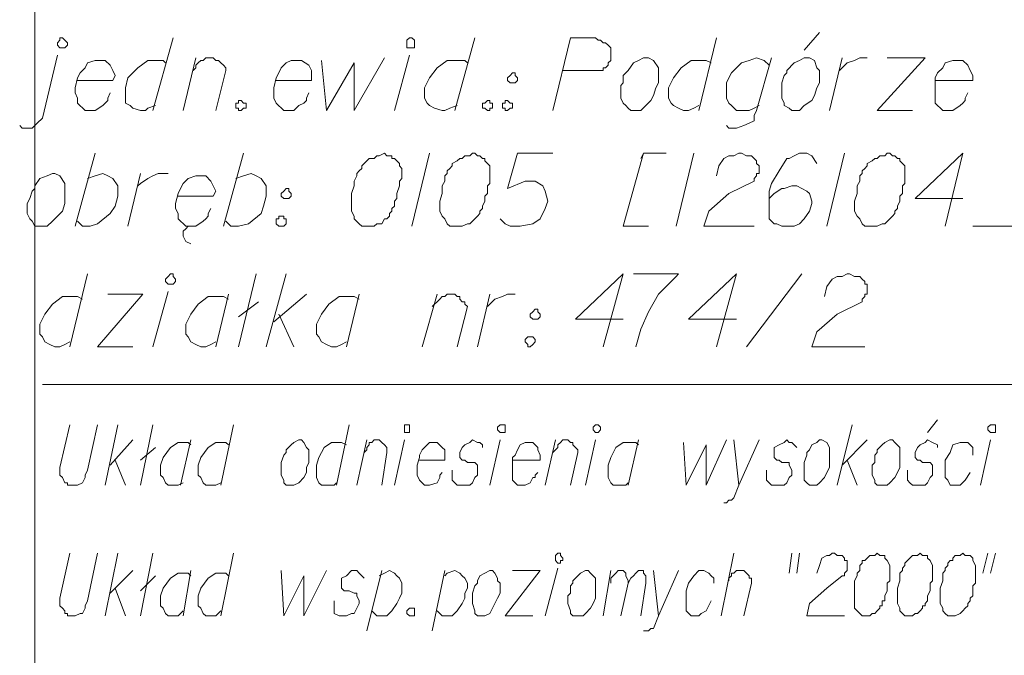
# Model space of a CAD drawing. Header units: metres. Extents: x 7431553 to 7432401, y 5544342 to 5544539.
# Tile 2 of 180: x 7432056 to 7432072, y 5544363 to 5544373. Entities that reach past the tile are written whole.
import ezdxf

# ---------------------------------------------------------------- set-up
doc = ezdxf.new("R2010")
doc.units = ezdxf.units.M
doc.header["$MEASUREMENT"] = 0
doc.layers.add('BG-PR90-PB-PZT-PZT01_2026_04_14$0$MAPA DCP', color=7, linetype='Continuous', lineweight=0)
doc.layers.add('PRIMETECH_XREF', color=7, linetype='Continuous', lineweight=5)

# ---------------------------------------------------------------- blocks, each defined once
blk = doc.blocks.new('BG-PR90-PB-PZT-PZT01_2026_04_14$0$Naddrwiną2025_v2klauzulap')
at = {"layer": 'BG-PR90-PB-PZT-PZT01_2026_04_14$0$MAPA DCP', "linetype": 'Continuous', "lineweight": 9, "transparency": 33554687}
for points in [[(7431795.187, 5544470.241), (7431795.187, 5544503.43)], [(7431792.52, 5544485.904), (7431792.52, 5544486.708)], [(7431798.362, 5544486.2), (7431798.023, 5544486.285)], [(7431796.88, 5544486.031), (7431796.118, 5544486.2)], [(7431798.362, 5544486.073), (7431798.023, 5544486.158)], [(7431790.064, 5544485.269), (7431790.064, 5544485.904), (7431789.98, 5544485.904), (7431789.895, 5544485.861), (7431789.81, 5544485.819), (7431789.726, 5544485.734), (7431789.726, 5544485.607), (7431789.726, 5544485.565), (7431789.768, 5544485.438), (7431789.853, 5544485.396), (7431789.937, 5544485.311), (7431790.022, 5544485.269), (7431790.191, 5544485.269), (7431790.276, 5544485.269), (7431790.361, 5544485.269), (7431790.445, 5544485.269), (7431790.572, 5544485.396), (7431790.572, 5544485.48), (7431790.572, 5544485.565), (7431790.488, 5544485.692), (7431790.445, 5544485.734), (7431790.403, 5544485.777), (7431790.361, 5544485.777), (7431790.276, 5544485.819)], [(7431796.372, 5544485.904), (7431796.245, 5544485.904), (7431796.203, 5544485.861), (7431796.16, 5544485.819), (7431796.16, 5544485.734), (7431796.16, 5544485.692), (7431796.203, 5544485.565), (7431796.33, 5544485.523), (7431796.457, 5544485.438), (7431796.541, 5544485.438), (7431796.711, 5544485.438), (7431796.753, 5544485.438), (7431796.795, 5544485.48), (7431796.88, 5544485.523), (7431796.88, 5544485.607), (7431796.88, 5544485.65), (7431796.88, 5544485.692), (7431796.795, 5544485.777), (7431796.668, 5544485.861)], [(7431792.054, 5544485.734), (7431792.054, 5544484.93), (7431791.292, 5544485.734), (7431792.52, 5544485.438)], [(7431795.779, 5544485.311), (7431795.991, 5544485.142)], [(7431796.245, 5544485.311), (7431796.203, 5544485.311), (7431796.16, 5544485.226), (7431796.118, 5544485.142), (7431796.16, 5544485.099), (7431796.203, 5544485.015), (7431796.245, 5544484.972), (7431796.33, 5544484.93), (7431796.372, 5544484.93), (7431796.414, 5544484.93), (7431796.457, 5544484.972), (7431796.457, 5544485.015), (7431796.499, 5544485.057), (7431796.499, 5544485.142), (7431796.499, 5544485.184), (7431796.541, 5544485.226), (7431796.626, 5544485.226), (7431796.711, 5544485.226), (7431796.753, 5544485.184), (7431796.838, 5544485.142), (7431796.88, 5544485.099), (7431796.88, 5544485.057), (7431796.88, 5544484.972), (7431796.88, 5544484.888), (7431796.838, 5544484.845), (7431796.795, 5544484.803), (7431796.753, 5544484.803), (7431796.711, 5544484.803), (7431796.626, 5544484.803)], [(7431789.683, 5544484.464), (7431789.683, 5544485.099), (7431790.572, 5544484.295), (7431790.572, 5544484.888)], [(7431789.895, 5544483.66), (7431789.853, 5544483.702), (7431789.768, 5544483.787), (7431789.726, 5544483.914), (7431789.683, 5544483.999), (7431789.683, 5544484.126)], [(7431793.705, 5544483.406), (7431793.536, 5544483.448), (7431793.409, 5544483.533), (7431793.366, 5544483.618), (7431793.366, 5544483.702), (7431793.324, 5544483.787), (7431793.324, 5544483.829), (7431793.366, 5544483.914), (7431793.366, 5544483.956), (7431793.366, 5544483.999), (7431793.409, 5544484.041), (7431793.451, 5544484.083), (7431793.493, 5544484.083), (7431793.493, 5544484.126), (7431793.536, 5544484.126), (7431793.578, 5544484.126), (7431793.663, 5544484.126), (7431793.663, 5544484.083), (7431793.705, 5544484.083), (7431793.747, 5544484.041), (7431793.79, 5544484.041), (7431794.001, 5544483.618), (7431794.298, 5544483.279), (7431794.552, 5544483.194), (7431794.552, 5544484.083)], [(7431796.541, 5544483.702), (7431796.118, 5544484.126)], [(7431796.457, 5544483.787), (7431796.88, 5544483.956)], [(7431796.88, 5544483.618), (7431795.864, 5544483.872)], [(7431798.362, 5544483.279), (7431798.235, 5544483.321), (7431798.108, 5544483.364), (7431798.065, 5544483.448), (7431798.065, 5544483.491), (7431798.023, 5544483.533), (7431798.023, 5544483.575), (7431798.065, 5544483.618), (7431798.065, 5544483.66), (7431798.065, 5544483.702), (7431798.108, 5544483.745), (7431798.15, 5544483.745), (7431798.15, 5544483.787), (7431798.192, 5544483.787), (7431798.235, 5544483.787), (7431798.277, 5544483.787), (7431798.319, 5544483.787), (7431798.362, 5544483.745), (7431798.404, 5544483.745), (7431798.404, 5544483.702), (7431798.616, 5544483.448), (7431798.87, 5544483.152), (7431799.081, 5544483.11), (7431799.081, 5544483.745)], [(7431790.572, 5544483.491), (7431789.683, 5544483.702)], [(7431791.292, 5544483.745), (7431792.52, 5544483.448)], [(7431789.26, 5544483.321), (7431789.556, 5544483.067)], [(7431791.461, 5544483.279), (7431791.334, 5544483.194), (7431791.292, 5544483.11), (7431791.292, 5544482.983), (7431791.334, 5544482.898), (7431791.377, 5544482.813), (7431791.377, 5544482.771), (7431791.588, 5544482.644), (7431791.8, 5544482.517), (7431791.927, 5544482.475), (7431792.181, 5544482.475), (7431792.35, 5544482.475), (7431792.393, 5544482.475), (7431792.477, 5544482.559), (7431792.477, 5544482.602), (7431792.52, 5544482.686), (7431792.52, 5544482.813), (7431792.52, 5544482.898), (7431792.477, 5544482.983), (7431792.393, 5544483.067), (7431792.266, 5544483.152), (7431792.139, 5544483.194), (7431792.096, 5544483.194), (7431791.969, 5544483.152), (7431791.927, 5544483.11), (7431791.885, 5544483.025), (7431791.842, 5544482.94), (7431791.842, 5544482.856), (7431791.885, 5544482.729), (7431791.885, 5544482.686), (7431791.969, 5544482.559), (7431792.012, 5544482.517), (7431792.054, 5544482.475)], [(7431794.552, 5544482.094), (7431793.324, 5544483.025)], [(7431796.245, 5544482.94), (7431796.203, 5544482.898), (7431796.16, 5544482.856), (7431796.16, 5544482.813), (7431796.118, 5544482.771), (7431796.16, 5544482.729), (7431796.203, 5544482.644), (7431796.245, 5544482.559), (7431796.33, 5544482.559), (7431796.372, 5544482.559), (7431796.414, 5544482.559), (7431796.457, 5544482.602), (7431796.457, 5544482.644), (7431796.499, 5544482.686), (7431796.499, 5544482.771), (7431796.499, 5544482.813), (7431796.541, 5544482.813), (7431796.626, 5544482.856), (7431796.711, 5544482.856), (7431796.753, 5544482.813), (7431796.838, 5544482.771), (7431796.88, 5544482.729), (7431796.88, 5544482.644), (7431796.88, 5544482.602), (7431796.88, 5544482.517), (7431796.838, 5544482.475), (7431796.795, 5544482.432), (7431796.753, 5544482.432), (7431796.711, 5544482.432), (7431796.626, 5544482.432)], [(7431798.362, 5544482.94), (7431798.023, 5544482.983)], [(7431798.362, 5544482.813), (7431798.023, 5544482.856)], [(7431789.683, 5544482.517), (7431790.572, 5544482.263), (7431790.657, 5544482.221), (7431790.742, 5544482.221), (7431790.784, 5544482.136), (7431790.826, 5544482.051), (7431790.869, 5544481.924), (7431790.869, 5544481.797), (7431790.826, 5544481.755)], [(7431790.488, 5544482.305), (7431790.53, 5544482.221), (7431790.572, 5544482.136), (7431790.572, 5544481.924), (7431790.488, 5544481.84), (7431790.445, 5544481.797), (7431790.361, 5544481.755), (7431790.318, 5544481.755), (7431790.191, 5544481.755), (7431790.107, 5544481.755), (7431790.022, 5544481.797), (7431789.937, 5544481.84), (7431789.853, 5544481.924), (7431789.768, 5544482.009), (7431789.726, 5544482.136), (7431789.683, 5544482.263), (7431789.726, 5544482.39), (7431789.81, 5544482.475)], [(7431791.673, 5544481.586), (7431791.504, 5544481.628), (7431791.377, 5544481.713), (7431791.334, 5544481.797), (7431791.334, 5544481.882), (7431791.292, 5544481.967), (7431791.292, 5544482.009), (7431791.334, 5544482.094), (7431791.334, 5544482.136), (7431791.334, 5544482.178), (7431791.377, 5544482.221), (7431791.419, 5544482.263), (7431791.461, 5544482.263), (7431791.504, 5544482.305), (7431791.588, 5544482.305), (7431791.631, 5544482.305), (7431791.631, 5544482.263), (7431791.673, 5544482.263), (7431791.715, 5544482.221), (7431791.758, 5544482.221), (7431791.969, 5544481.797), (7431792.266, 5544481.459), (7431792.52, 5544481.374), (7431792.52, 5544482.221)], [(7431796.118, 5544482.305), (7431796.88, 5544481.967), (7431797.092, 5544481.882), (7431797.134, 5544481.84), (7431797.134, 5544481.797), (7431797.176, 5544481.755), (7431797.176, 5544481.713)], [(7431798.489, 5544481.797), (7431798.446, 5544481.797), (7431798.404, 5544481.84), (7431798.362, 5544481.84), (7431798.362, 5544481.882), (7431798.319, 5544481.924), (7431798.319, 5544481.967), (7431798.319, 5544482.009), (7431798.319, 5544482.051), (7431798.362, 5544482.094), (7431798.404, 5544482.136), (7431798.446, 5544482.136), (7431798.446, 5544482.178), (7431798.489, 5544482.178), (7431798.531, 5544482.178), (7431799.081, 5544482.051)], [(7431796.118, 5544481.882), (7431796.88, 5544481.967)], [(7431794.086, 5544481.924), (7431794.086, 5544481.12), (7431793.324, 5544481.924), (7431794.552, 5544481.586)], [(7431799.081, 5544481.67), (7431798.023, 5544481.882)], [(7431796.16, 5544481.035), (7431796.88, 5544481.078), (7431796.203, 5544481.416), (7431796.88, 5544481.416), (7431796.118, 5544481.755)], [(7431789.345, 5544481.586), (7431790.572, 5544481.289)], [(7431789.768, 5544481.501), (7431789.726, 5544481.416), (7431789.726, 5544481.162), (7431789.853, 5544480.993), (7431790.022, 5544480.866), (7431790.191, 5544480.781), (7431790.276, 5544480.781), (7431790.361, 5544480.781), (7431790.445, 5544480.824), (7431790.488, 5544480.866), (7431790.53, 5544480.951), (7431790.572, 5544481.035), (7431790.572, 5544481.12), (7431790.53, 5544481.205), (7431790.488, 5544481.289)], [(7431798.531, 5544481.543), (7431798.446, 5544481.543), (7431798.404, 5544481.501), (7431798.362, 5544481.459), (7431798.319, 5544481.374), (7431798.319, 5544481.289), (7431798.404, 5544481.205), (7431798.531, 5544481.12), (7431798.658, 5544481.078), (7431798.743, 5544481.078), (7431798.87, 5544481.078), (7431798.912, 5544481.078), (7431798.997, 5544481.078), (7431799.081, 5544481.162), (7431799.081, 5544481.205), (7431799.081, 5544481.289), (7431799.039, 5544481.332), (7431798.997, 5544481.416), (7431798.827, 5544481.501)], [(7431791.292, 5544481.205), (7431792.52, 5544480.908)], [(7431793.324, 5544480.189), (7431793.324, 5544480.951), (7431793.366, 5544480.908), (7431793.663, 5544480.612), (7431793.959, 5544480.443), (7431794.255, 5544480.316), (7431794.552, 5544480.231)], [(7431798.319, 5544480.951), (7431799.081, 5544480.612), (7431799.293, 5544480.527), (7431799.293, 5544480.485), (7431799.335, 5544480.443), (7431799.335, 5544480.4), (7431799.335, 5544480.358)], [(7431791.292, 5544480.739), (7431791.292, 5544480.358), (7431792.52, 5544480.019), (7431792.52, 5544480.443)], [(7431798.319, 5544480.527), (7431799.081, 5544480.612)], [(7431791.377, 5544480.316), (7431791.292, 5544480.358)], [(7431798.531, 5544479.808), (7431798.446, 5544479.808), (7431798.404, 5544479.85), (7431798.362, 5544479.892), (7431798.319, 5544479.935), (7431798.319, 5544479.977), (7431798.319, 5544480.019), (7431798.362, 5544480.062), (7431798.404, 5544480.062), (7431798.489, 5544480.104), (7431798.531, 5544480.104), (7431798.446, 5544480.146), (7431798.404, 5544480.189), (7431798.362, 5544480.231), (7431798.319, 5544480.273), (7431798.319, 5544480.316), (7431798.319, 5544480.358), (7431798.362, 5544480.358), (7431798.404, 5544480.4), (7431798.489, 5544480.4), (7431798.531, 5544480.4), (7431799.081, 5544480.316)], [(7431796.118, 5544480.273), (7431796.88, 5544480.104)], [(7431796.203, 5544480.273), (7431796.16, 5544480.231), (7431796.16, 5544480.019), (7431796.245, 5544479.892), (7431796.414, 5544479.808), (7431796.541, 5544479.765), (7431796.626, 5544479.765), (7431796.711, 5544479.765), (7431796.753, 5544479.765), (7431796.838, 5544479.808), (7431796.88, 5544479.85), (7431796.88, 5544479.935), (7431796.88, 5544479.977), (7431796.88, 5544480.062), (7431796.838, 5544480.104)], [(7431794.086, 5544480.019), (7431794.086, 5544479.215), (7431793.324, 5544480.019), (7431794.552, 5544479.681)], [(7431799.081, 5544479.977), (7431798.531, 5544480.104)], [(7431790.572, 5544478.834), (7431789.345, 5544479.13), (7431789.345, 5544479.554), (7431789.387, 5544479.596), (7431789.387, 5544479.638), (7431789.429, 5544479.681), (7431789.429, 5544479.723), (7431789.472, 5544479.765), (7431789.514, 5544479.808), (7431789.599, 5544479.808), (7431789.641, 5544479.808), (7431789.683, 5544479.808), (7431789.726, 5544479.808), (7431789.768, 5544479.765), (7431789.81, 5544479.765), (7431789.853, 5544479.723), (7431789.853, 5544479.681), (7431789.895, 5544479.681), (7431789.895, 5544479.638), (7431789.895, 5544479.554), (7431789.895, 5544479.003)], [(7431799.081, 5544479.681), (7431798.319, 5544479.808)], [(7431796.88, 5544479.384), (7431796.118, 5544479.554)], [(7431796.33, 5544478.834), (7431796.287, 5544478.876), (7431796.245, 5544478.919), (7431796.203, 5544478.919), (7431796.16, 5544478.961), (7431796.118, 5544479.003), (7431796.118, 5544479.046), (7431796.118, 5544479.088), (7431796.16, 5544479.13), (7431796.16, 5544479.173), (7431796.203, 5544479.173), (7431796.245, 5544479.215), (7431796.287, 5544479.257), (7431796.33, 5544479.257), (7431796.88, 5544479.13)], [(7431791.292, 5544478.834), (7431791.292, 5544478.241), (7431791.885, 5544478.072), (7431791.758, 5544478.368), (7431791.758, 5544478.538), (7431791.842, 5544478.665), (7431791.927, 5544478.707), (7431792.096, 5544478.749), (7431792.223, 5544478.707), (7431792.393, 5544478.622), (7431792.477, 5544478.495), (7431792.52, 5544478.284), (7431792.52, 5544478.114), (7431792.477, 5544478.03), (7431792.393, 5544477.945)], [(7431796.88, 5544478.707), (7431796.118, 5544478.876)], [(7431799.081, 5544478.707), (7431798.277, 5544478.919)], [(7431796.457, 5544478.157), (7431796.457, 5544478.622), (7431796.372, 5544478.622), (7431796.287, 5544478.58), (7431796.245, 5544478.58), (7431796.16, 5544478.495), (7431796.16, 5544478.411), (7431796.16, 5544478.368), (7431796.203, 5544478.284), (7431796.287, 5544478.241), (7431796.372, 5544478.199), (7431796.414, 5544478.157), (7431796.541, 5544478.157), (7431796.668, 5544478.157), (7431796.711, 5544478.157), (7431796.795, 5544478.157), (7431796.88, 5544478.241), (7431796.88, 5544478.326), (7431796.88, 5544478.368), (7431796.838, 5544478.453), (7431796.753, 5544478.495), (7431796.753, 5544478.538), (7431796.711, 5544478.538), (7431796.668, 5544478.58)], [(7431798.319, 5544478.157), (7431798.319, 5544478.622), (7431799.081, 5544478.03), (7431799.081, 5544478.495)], [(7431793.874, 5544477.733), (7431793.832, 5544477.776), (7431793.747, 5544477.86), (7431793.705, 5544477.987), (7431793.663, 5544478.072), (7431793.663, 5544478.199)], [(7431796.88, 5544477.776), (7431796.118, 5544477.945)], [(7431794.552, 5544477.564), (7431793.663, 5544477.776)], [(7431796.245, 5544477.649), (7431796.203, 5544477.649), (7431796.16, 5544477.606), (7431796.16, 5544477.564), (7431796.118, 5544477.479), (7431796.16, 5544477.437), (7431796.203, 5544477.352), (7431796.245, 5544477.31), (7431796.33, 5544477.268), (7431796.372, 5544477.268), (7431796.414, 5544477.268), (7431796.457, 5544477.31), (7431796.457, 5544477.352), (7431796.499, 5544477.395), (7431796.499, 5544477.479), (7431796.499, 5544477.522), (7431796.541, 5544477.564), (7431796.626, 5544477.564), (7431796.711, 5544477.564), (7431796.753, 5544477.522), (7431796.838, 5544477.479), (7431796.88, 5544477.437), (7431796.88, 5544477.395), (7431796.88, 5544477.31), (7431796.88, 5544477.225), (7431796.838, 5544477.183), (7431796.795, 5544477.141), (7431796.753, 5544477.141), (7431796.711, 5544477.141), (7431796.626, 5544477.141)], [(7431789.345, 5544477.522), (7431790.572, 5544477.183)], [(7431789.768, 5544477.395), (7431789.726, 5544477.352), (7431789.726, 5544477.056), (7431789.853, 5544476.887), (7431790.022, 5544476.76), (7431790.191, 5544476.675), (7431790.276, 5544476.675), (7431790.361, 5544476.675), (7431790.445, 5544476.717), (7431790.488, 5544476.76), (7431790.53, 5544476.844), (7431790.572, 5544476.971), (7431790.572, 5544477.014), (7431790.53, 5544477.098), (7431790.488, 5544477.225)], [(7431793.874, 5544476.802), (7431793.832, 5544476.844), (7431793.79, 5544476.887), (7431793.747, 5544476.929), (7431793.705, 5544476.971), (7431793.705, 5544477.014), (7431793.663, 5544477.056), (7431793.663, 5544477.098), (7431793.663, 5544477.141), (7431793.663, 5544477.183), (7431793.705, 5544477.225), (7431793.705, 5544477.268), (7431793.747, 5544477.268), (7431793.79, 5544477.31), (7431793.79, 5544477.352), (7431793.832, 5544477.352), (7431793.874, 5544477.395), (7431794.552, 5544477.225)], [(7431798.404, 5544477.014), (7431798.362, 5544477.056), (7431798.319, 5544477.183), (7431798.362, 5544477.268), (7431798.404, 5544477.31), (7431798.446, 5544477.352), (7431798.531, 5544477.395), (7431798.616, 5544477.395), (7431798.7, 5544477.352), (7431798.785, 5544477.352), (7431798.87, 5544477.31), (7431798.997, 5544477.225), (7431799.081, 5544477.141), (7431799.081, 5544477.056), (7431799.081, 5544476.971), (7431798.997, 5544476.887)], [(7431796.457, 5544476.59), (7431796.457, 5544477.014), (7431796.287, 5544477.014), (7431796.245, 5544476.971), (7431796.16, 5544476.887), (7431796.16, 5544476.844), (7431796.16, 5544476.76), (7431796.203, 5544476.717), (7431796.287, 5544476.633), (7431796.372, 5544476.59), (7431796.414, 5544476.59), (7431796.541, 5544476.548), (7431796.668, 5544476.548), (7431796.711, 5544476.548), (7431796.795, 5544476.59), (7431796.88, 5544476.675), (7431796.88, 5544476.717), (7431796.88, 5544476.76), (7431796.838, 5544476.887), (7431796.753, 5544476.929), (7431796.711, 5544476.929), (7431796.668, 5544476.971)], [(7431799.335, 5544476.802), (7431798.319, 5544477.014)], [(7431794.552, 5544476.633), (7431793.663, 5544476.887)], [(7431791.292, 5544476.76), (7431792.52, 5544476.463)], [(7431790.572, 5544476.167), (7431789.641, 5544476.421)], [(7431796.88, 5544476.167), (7431796.118, 5544476.336)], [(7431798.404, 5544475.913), (7431798.362, 5544475.998), (7431798.319, 5544476.082), (7431798.362, 5544476.167), (7431798.404, 5544476.209), (7431798.446, 5544476.252), (7431798.531, 5544476.294), (7431798.616, 5544476.294), (7431798.7, 5544476.294), (7431798.785, 5544476.252), (7431798.87, 5544476.209), (7431798.997, 5544476.125), (7431799.081, 5544476.04), (7431799.081, 5544475.955), (7431799.081, 5544475.871), (7431798.997, 5544475.786)], [(7431789.726, 5544474.939), (7431790.572, 5544475.024), (7431789.768, 5544475.49), (7431790.572, 5544475.49), (7431789.683, 5544475.998)], [(7431796.33, 5544475.659), (7431796.287, 5544475.701), (7431796.245, 5544475.701), (7431796.203, 5544475.744), (7431796.16, 5544475.744), (7431796.16, 5544475.786), (7431796.118, 5544475.828), (7431796.118, 5544475.871), (7431796.118, 5544475.913), (7431796.16, 5544475.955), (7431796.203, 5544475.998), (7431796.245, 5544476.04), (7431796.287, 5544476.04), (7431796.33, 5544476.04), (7431796.88, 5544475.955)], [(7431799.335, 5544475.701), (7431798.319, 5544475.955)], [(7431796.88, 5544475.532), (7431796.118, 5544475.701)], [(7431798.446, 5544475.659), (7431798.404, 5544475.617), (7431798.362, 5544475.574), (7431798.319, 5544475.532), (7431798.319, 5544475.49), (7431798.319, 5544475.447), (7431798.404, 5544475.363), (7431798.446, 5544475.278), (7431798.489, 5544475.278), (7431798.573, 5544475.278), (7431798.616, 5544475.278), (7431798.658, 5544475.32), (7431798.658, 5544475.363), (7431798.658, 5544475.405), (7431798.7, 5544475.49), (7431798.7, 5544475.532), (7431798.743, 5544475.532), (7431798.827, 5544475.574), (7431798.87, 5544475.574), (7431798.954, 5544475.532), (7431799.039, 5544475.49), (7431799.039, 5544475.447), (7431799.081, 5544475.363), (7431799.081, 5544475.32), (7431799.081, 5544475.236), (7431799.039, 5544475.151), (7431798.997, 5544475.151), (7431798.954, 5544475.151), (7431798.87, 5544475.151), (7431798.827, 5544475.151)], [(7431793.663, 5544475.574), (7431794.552, 5544475.363)], [(7431793.747, 5544475.574), (7431793.705, 5544475.49), (7431793.705, 5544475.236), (7431793.832, 5544475.066), (7431794.001, 5544474.939), (7431794.171, 5544474.855), (7431794.255, 5544474.855), (7431794.34, 5544474.855), (7431794.382, 5544474.897), (7431794.467, 5544474.939), (7431794.509, 5544475.024), (7431794.552, 5544475.109), (7431794.552, 5544475.193), (7431794.509, 5544475.278), (7431794.467, 5544475.363)], [(7431795.864, 5544475.405), (7431796.88, 5544475.193)], [(7431796.203, 5544475.363), (7431796.16, 5544475.278), (7431796.16, 5544475.109), (7431796.245, 5544474.982), (7431796.414, 5544474.897), (7431796.541, 5544474.855), (7431796.626, 5544474.855), (7431796.711, 5544474.855), (7431796.753, 5544474.855), (7431796.838, 5544474.897), (7431796.88, 5544474.939), (7431796.88, 5544475.024), (7431796.88, 5544475.066), (7431796.88, 5544475.151), (7431796.838, 5544475.193)], [(7431798.319, 5544474.262), (7431799.081, 5544474.305), (7431798.404, 5544474.643), (7431799.081, 5544474.643), (7431798.319, 5544475.024)], [(7431790.064, 5544474.178), (7431790.064, 5544474.77), (7431789.895, 5544474.77), (7431789.81, 5544474.728), (7431789.726, 5544474.601), (7431789.726, 5544474.516), (7431789.726, 5544474.432), (7431789.768, 5544474.347), (7431789.853, 5544474.262), (7431789.937, 5544474.22), (7431790.022, 5544474.178), (7431790.191, 5544474.135), (7431790.276, 5544474.135), (7431790.361, 5544474.135), (7431790.445, 5544474.178), (7431790.572, 5544474.305), (7431790.572, 5544474.389), (7431790.572, 5544474.432), (7431790.572, 5544474.474), (7431790.488, 5544474.559), (7431790.445, 5544474.643), (7431790.403, 5544474.686), (7431790.361, 5544474.686), (7431790.276, 5544474.728)], [(7431794.128, 5544474.135), (7431793.663, 5544474.686)], [(7431794.552, 5544474.008), (7431793.324, 5544474.347)], [(7431794.001, 5544474.22), (7431794.552, 5544474.474)], [(7431791.715, 5544473.5), (7431791.673, 5544473.627), (7431791.631, 5544473.754), (7431791.673, 5544473.839), (7431791.715, 5544473.924), (7431791.842, 5544474.008), (7431792.012, 5544474.008), (7431792.181, 5544473.966), (7431792.308, 5544473.924), (7431792.477, 5544473.712), (7431792.52, 5544473.543), (7431792.52, 5544473.416), (7431792.435, 5544473.331)], [(7431794.552, 5544473.543), (7431793.324, 5544473.839)], [(7431794.044, 5544473.543), (7431793.79, 5544473.881)], [(7431792.52, 5544473.289), (7431791.292, 5544473.627)], [(7431789.895, 5544472.781), (7431789.853, 5544472.823), (7431789.81, 5544472.823), (7431789.768, 5544472.865), (7431789.726, 5544472.908), (7431789.726, 5544472.95), (7431789.683, 5544472.992), (7431789.683, 5544473.035), (7431789.683, 5544473.077), (7431789.683, 5544473.119), (7431789.726, 5544473.162), (7431789.726, 5544473.204), (7431789.768, 5544473.246), (7431789.81, 5544473.289), (7431789.853, 5544473.331), (7431789.895, 5544473.331), (7431790.572, 5544473.162)], [(7431793.663, 5544473.373), (7431794.552, 5544473.162)], [(7431793.747, 5544473.373), (7431793.705, 5544473.289), (7431793.705, 5544473.035), (7431793.832, 5544472.865), (7431794.001, 5544472.738), (7431794.171, 5544472.654), (7431794.255, 5544472.654), (7431794.34, 5544472.654), (7431794.382, 5544472.696), (7431794.467, 5544472.738), (7431794.509, 5544472.823), (7431794.552, 5544472.908), (7431794.552, 5544472.992), (7431794.509, 5544473.077), (7431794.467, 5544473.162)], [(7431795.864, 5544473.458), (7431796.88, 5544473.246)], [(7431796.203, 5544473.373), (7431796.16, 5544473.331), (7431796.16, 5544473.162), (7431796.245, 5544473.035), (7431796.414, 5544472.908), (7431796.541, 5544472.865), (7431796.626, 5544472.865), (7431796.711, 5544472.865), (7431796.753, 5544472.908), (7431796.838, 5544472.95), (7431796.88, 5544472.992), (7431796.88, 5544473.077), (7431796.88, 5544473.119), (7431796.88, 5544473.162), (7431796.838, 5544473.246)], [(7431798.023, 5544473.458), (7431799.081, 5544473.246)], [(7431798.404, 5544473.373), (7431798.362, 5544473.331), (7431798.362, 5544473.162), (7431798.446, 5544473.035), (7431798.616, 5544472.908), (7431798.743, 5544472.865), (7431798.827, 5544472.865), (7431798.912, 5544472.865), (7431798.954, 5544472.908), (7431799.039, 5544472.95), (7431799.081, 5544472.992), (7431799.081, 5544473.077), (7431799.081, 5544473.119), (7431799.081, 5544473.162), (7431798.997, 5544473.246)], [(7431792.012, 5544472.527), (7431792.012, 5544473.119), (7431791.927, 5544473.162), (7431791.842, 5544473.119), (7431791.758, 5544473.077), (7431791.673, 5544472.992), (7431791.673, 5544472.865), (7431791.673, 5544472.823), (7431791.715, 5544472.696), (7431791.8, 5544472.611), (7431791.885, 5544472.569), (7431791.969, 5544472.527), (7431792.139, 5544472.484), (7431792.223, 5544472.484), (7431792.308, 5544472.527), (7431792.393, 5544472.527), (7431792.52, 5544472.654), (7431792.52, 5544472.738), (7431792.52, 5544472.823), (7431792.435, 5544472.95), (7431792.393, 5544472.992), (7431792.35, 5544473.035), (7431792.308, 5544473.035), (7431792.223, 5544473.077)], [(7431790.572, 5544472.611), (7431789.683, 5544472.823)], [(7431792.52, 5544472.823), (7431792.52, 5544472.696), (7431792.562, 5544472.654), (7431792.604, 5544472.611), (7431792.689, 5544472.611), (7431792.774, 5544472.654), (7431792.816, 5544472.738)], [(7431796.118, 5544472.738), (7431796.88, 5544472.569)], [(7431796.203, 5544472.738), (7431796.16, 5544472.696), (7431796.16, 5544472.527), (7431796.245, 5544472.4), (7431796.414, 5544472.273), (7431796.541, 5544472.23), (7431796.626, 5544472.23), (7431796.711, 5544472.23), (7431796.753, 5544472.273), (7431796.838, 5544472.315), (7431796.88, 5544472.357), (7431796.88, 5544472.4), (7431796.88, 5544472.484), (7431796.88, 5544472.527), (7431796.838, 5544472.611)], [(7431798.319, 5544472.738), (7431799.081, 5544472.611)], [(7431798.404, 5544472.738), (7431798.362, 5544472.696), (7431798.362, 5544472.527), (7431798.446, 5544472.4), (7431798.616, 5544472.273), (7431798.743, 5544472.23), (7431798.827, 5544472.23), (7431798.912, 5544472.23), (7431798.954, 5544472.273), (7431799.039, 5544472.315), (7431799.081, 5544472.357), (7431799.081, 5544472.442), (7431799.081, 5544472.484), (7431799.081, 5544472.527), (7431798.997, 5544472.611)], [(7431789.345, 5544472.442), (7431790.572, 5544472.103)], [(7431791.842, 5544471.849), (7431791.8, 5544471.892), (7431791.715, 5544472.019), (7431791.673, 5544472.103), (7431791.631, 5544472.188), (7431791.631, 5544472.357)], [(7431794.552, 5544472.103), (7431793.62, 5544472.357)], [(7431789.768, 5544472.315), (7431789.726, 5544472.273), (7431789.726, 5544472.019), (7431789.853, 5544471.849), (7431790.022, 5544471.68), (7431790.191, 5544471.638), (7431790.276, 5544471.638), (7431790.361, 5544471.638), (7431790.445, 5544471.638), (7431790.488, 5544471.722), (7431790.53, 5544471.765), (7431790.572, 5544471.892), (7431790.572, 5544471.976), (7431790.53, 5544472.019), (7431790.488, 5544472.146)], [(7431796.88, 5544471.892), (7431795.864, 5544472.103)], [(7431796.457, 5544471.892), (7431796.245, 5544472.146)], [(7431799.081, 5544471.892), (7431798.023, 5544472.103)], [(7431798.658, 5544471.892), (7431798.404, 5544472.146)], [(7431792.52, 5544471.68), (7431791.631, 5544471.892)], [(7431793.663, 5544471.341), (7431793.663, 5544471.934), (7431794.552, 5544471.172), (7431794.552, 5544471.765)], [(7431796.541, 5544471.384), (7431796.118, 5544471.765)], [(7431798.7, 5544471.384), (7431798.319, 5544471.765)], [(7431791.715, 5544471.003), (7431791.673, 5544471.13), (7431791.631, 5544471.257), (7431791.673, 5544471.341), (7431791.715, 5544471.426), (7431791.842, 5544471.511), (7431792.012, 5544471.511), (7431792.181, 5544471.468), (7431792.308, 5544471.384), (7431792.477, 5544471.172), (7431792.52, 5544471.045), (7431792.52, 5544470.918), (7431792.435, 5544470.833)], [(7431796.88, 5544471.299), (7431795.864, 5544471.511)], [(7431796.457, 5544471.468), (7431796.88, 5544471.638)], [(7431799.081, 5544471.299), (7431798.023, 5544471.511)], [(7431798.616, 5544471.468), (7431799.081, 5544471.638)], [(7431790.064, 5544470.833), (7431790.064, 5544471.426), (7431789.98, 5544471.468), (7431789.895, 5544471.426), (7431789.81, 5544471.384), (7431789.726, 5544471.299), (7431789.726, 5544471.172), (7431789.726, 5544471.13), (7431789.768, 5544471.003), (7431789.853, 5544470.96), (7431789.937, 5544470.876), (7431790.022, 5544470.833), (7431790.191, 5544470.791), (7431790.276, 5544470.791), (7431790.361, 5544470.833), (7431790.445, 5544470.833), (7431790.572, 5544470.96), (7431790.572, 5544471.045), (7431790.572, 5544471.13), (7431790.488, 5544471.257), (7431790.445, 5544471.299), (7431790.403, 5544471.341), (7431790.361, 5544471.341), (7431790.276, 5544471.384)], [(7431792.52, 5544470.791), (7431791.292, 5544471.13)], [(7431795.864, 5544470.706), (7431796.584, 5544470.537), (7431796.711, 5544470.537), (7431796.753, 5544470.579), (7431796.838, 5544470.622), (7431796.838, 5544470.664), (7431796.88, 5544470.664), (7431796.88, 5544470.749), (7431796.88, 5544470.791), (7431796.88, 5544470.833), (7431796.838, 5544470.918), (7431796.753, 5544470.96), (7431796.711, 5544470.96), (7431796.626, 5544471.003), (7431795.864, 5544471.172)], [(7431798.023, 5544470.706), (7431798.785, 5544470.537), (7431798.912, 5544470.537), (7431798.954, 5544470.579), (7431798.997, 5544470.622), (7431799.039, 5544470.622), (7431799.039, 5544470.664), (7431799.081, 5544470.664), (7431799.081, 5544470.749), (7431799.081, 5544470.791), (7431799.039, 5544470.876), (7431799.039, 5544470.918), (7431798.954, 5544470.96), (7431798.912, 5544470.96), (7431798.827, 5544471.003), (7431798.023, 5544471.172)], [(7431793.324, 5544471.003), (7431794.552, 5544470.706)], [(7431793.747, 5544470.918), (7431793.705, 5544470.833), (7431793.705, 5544470.579), (7431793.832, 5544470.41), (7431794.001, 5544470.283), (7431794.171, 5544470.198), (7431794.255, 5544470.198), (7431794.34, 5544470.198), (7431794.382, 5544470.241), (7431794.467, 5544470.283), (7431794.509, 5544470.368), (7431794.552, 5544470.452), (7431794.552, 5544470.537), (7431794.509, 5544470.622), (7431794.467, 5544470.706)], [(7431790.826, 5544469.86), (7431790.869, 5544469.902), (7431790.869, 5544470.071), (7431790.826, 5544470.114), (7431790.784, 5544470.156), (7431790.699, 5544470.241), (7431789.641, 5544470.495)], [(7431778.338, 5544470.114), (7431819.359, 5544470.114)]]:
    blk.add_lwpolyline(points, dxfattribs=at)
for points in [[(7431795.864, 5544486.2), (7431795.864, 5544486.285), (7431795.991, 5544486.285), (7431795.991, 5544486.2), (7431795.949, 5544486.158), (7431795.906, 5544486.158)], [(7431798.023, 5544485.734), (7431798.065, 5544485.692), (7431798.065, 5544485.607), (7431798.108, 5544485.565), (7431798.15, 5544485.565), (7431798.15, 5544485.523), (7431798.192, 5544485.48), (7431798.235, 5544485.48), (7431798.277, 5544485.438), (7431798.319, 5544485.438), (7431798.362, 5544485.396), (7431798.404, 5544485.396), (7431798.489, 5544485.396), (7431798.616, 5544485.353), (7431798.7, 5544485.353), (7431798.785, 5544485.353), (7431798.87, 5544485.353), (7431798.954, 5544485.396), (7431798.997, 5544485.396), (7431799.039, 5544485.438), (7431799.081, 5544485.48), (7431799.081, 5544485.523), (7431799.081, 5544485.565), (7431799.081, 5544485.607), (7431799.039, 5544485.692), (7431798.997, 5544485.734), (7431798.954, 5544485.777), (7431798.912, 5544485.819), (7431798.87, 5544485.819), (7431798.827, 5544485.861), (7431798.785, 5544485.861), (7431798.743, 5544485.904), (7431798.658, 5544485.904), (7431798.616, 5544485.904), (7431798.573, 5544485.904), (7431798.531, 5544485.946), (7431798.489, 5544485.946), (7431798.446, 5544485.946), (7431798.362, 5544485.946), (7431798.319, 5544485.946), (7431798.277, 5544485.946), (7431798.235, 5544485.946), (7431798.15, 5544485.904), (7431798.108, 5544485.904), (7431798.065, 5544485.861), (7431798.065, 5544485.819), (7431798.065, 5544485.777)], [(7431798.023, 5544485.015), (7431798.065, 5544484.972), (7431798.065, 5544484.888), (7431798.108, 5544484.845), (7431798.15, 5544484.803), (7431798.192, 5544484.761), (7431798.235, 5544484.761), (7431798.277, 5544484.718), (7431798.319, 5544484.718), (7431798.362, 5544484.676), (7431798.404, 5544484.676), (7431798.489, 5544484.676), (7431798.616, 5544484.634), (7431798.7, 5544484.634), (7431798.785, 5544484.634), (7431798.87, 5544484.634), (7431798.954, 5544484.676), (7431798.997, 5544484.676), (7431799.039, 5544484.718), (7431799.081, 5544484.761), (7431799.081, 5544484.803), (7431799.081, 5544484.845), (7431799.081, 5544484.888), (7431799.039, 5544484.93), (7431799.039, 5544484.972), (7431798.997, 5544485.015), (7431798.954, 5544485.057), (7431798.912, 5544485.057), (7431798.912, 5544485.099), (7431798.87, 5544485.099), (7431798.827, 5544485.142), (7431798.785, 5544485.142), (7431798.743, 5544485.142), (7431798.658, 5544485.184), (7431798.616, 5544485.184), (7431798.573, 5544485.184), (7431798.531, 5544485.184), (7431798.489, 5544485.226), (7431798.446, 5544485.226), (7431798.362, 5544485.226), (7431798.319, 5544485.226), (7431798.277, 5544485.226), (7431798.235, 5544485.226), (7431798.15, 5544485.184), (7431798.108, 5544485.142), (7431798.065, 5544485.142), (7431798.065, 5544485.099), (7431798.065, 5544485.057)], [(7431791.292, 5544484.507), (7431791.292, 5544484.464), (7431791.334, 5544484.422), (7431791.334, 5544484.337), (7431791.377, 5544484.295), (7431791.377, 5544484.253), (7431791.419, 5544484.21), (7431791.461, 5544484.126), (7431791.504, 5544484.126), (7431791.546, 5544484.083), (7431791.588, 5544484.041), (7431791.631, 5544484.041), (7431791.673, 5544483.999), (7431791.758, 5544483.999), (7431791.842, 5544483.956), (7431791.969, 5544483.956), (7431792.096, 5544483.914), (7431792.181, 5544483.914), (7431792.266, 5544483.914), (7431792.35, 5544483.956), (7431792.393, 5544483.999), (7431792.477, 5544484.041), (7431792.52, 5544484.083), (7431792.52, 5544484.126), (7431792.52, 5544484.168), (7431792.52, 5544484.21), (7431792.52, 5544484.295), (7431792.477, 5544484.38), (7431792.477, 5544484.422), (7431792.393, 5544484.507), (7431792.35, 5544484.549), (7431792.308, 5544484.591), (7431792.266, 5544484.591), (7431792.223, 5544484.634), (7431792.181, 5544484.634), (7431792.096, 5544484.676), (7431792.054, 5544484.676), (7431792.012, 5544484.676), (7431791.969, 5544484.718), (7431791.842, 5544484.718), (7431791.8, 5544484.761), (7431791.758, 5544484.761), (7431791.715, 5544484.761), (7431791.631, 5544484.761), (7431791.588, 5544484.761), (7431791.546, 5544484.761), (7431791.504, 5544484.761), (7431791.461, 5544484.718), (7431791.419, 5544484.676), (7431791.377, 5544484.676), (7431791.377, 5544484.634), (7431791.334, 5544484.591), (7431791.334, 5544484.549)], [(7431796.118, 5544484.507), (7431796.118, 5544484.549), (7431796.16, 5544484.591), (7431796.245, 5544484.676), (7431796.287, 5544484.676), (7431796.33, 5544484.676), (7431796.372, 5544484.676), (7431796.499, 5544484.676), (7431796.584, 5544484.676), (7431796.668, 5544484.634), (7431796.753, 5544484.591), (7431796.838, 5544484.507), (7431796.88, 5544484.464), (7431796.88, 5544484.337), (7431796.88, 5544484.295), (7431796.838, 5544484.253), (7431796.795, 5544484.253), (7431796.711, 5544484.21), (7431796.541, 5544484.21), (7431796.499, 5544484.253), (7431796.372, 5544484.253), (7431796.33, 5544484.295), (7431796.287, 5544484.295), (7431796.203, 5544484.38), (7431796.16, 5544484.422)], [(7431798.023, 5544484.295), (7431798.065, 5544484.253), (7431798.065, 5544484.168), (7431798.108, 5544484.126), (7431798.15, 5544484.083), (7431798.15, 5544484.041), (7431798.192, 5544484.041), (7431798.235, 5544483.999), (7431798.277, 5544483.999), (7431798.319, 5544483.999), (7431798.362, 5544483.956), (7431798.404, 5544483.956), (7431798.489, 5544483.914), (7431798.616, 5544483.914), (7431798.7, 5544483.914), (7431798.785, 5544483.914), (7431798.87, 5544483.914), (7431798.954, 5544483.914), (7431798.997, 5544483.956), (7431799.039, 5544483.999), (7431799.081, 5544484.041), (7431799.081, 5544484.083), (7431799.081, 5544484.126), (7431799.081, 5544484.168), (7431799.039, 5544484.21), (7431799.039, 5544484.253), (7431798.997, 5544484.295), (7431798.954, 5544484.337), (7431798.912, 5544484.337), (7431798.912, 5544484.38), (7431798.87, 5544484.38), (7431798.827, 5544484.38), (7431798.827, 5544484.422), (7431798.785, 5544484.422), (7431798.743, 5544484.422), (7431798.658, 5544484.464), (7431798.616, 5544484.464), (7431798.573, 5544484.464), (7431798.531, 5544484.464), (7431798.489, 5544484.507), (7431798.446, 5544484.507), (7431798.362, 5544484.507), (7431798.319, 5544484.507), (7431798.277, 5544484.507), (7431798.235, 5544484.507), (7431798.15, 5544484.464), (7431798.108, 5544484.422), (7431798.065, 5544484.422), (7431798.065, 5544484.38), (7431798.065, 5544484.337)], [(7431796.118, 5544483.321), (7431796.118, 5544483.364), (7431796.16, 5544483.448), (7431796.245, 5544483.491), (7431796.287, 5544483.491), (7431796.33, 5544483.491), (7431796.372, 5544483.491), (7431796.499, 5544483.491), (7431796.584, 5544483.491), (7431796.668, 5544483.448), (7431796.753, 5544483.406), (7431796.838, 5544483.321), (7431796.88, 5544483.279), (7431796.88, 5544483.194), (7431796.88, 5544483.152), (7431796.838, 5544483.11), (7431796.795, 5544483.067), (7431796.711, 5544483.067), (7431796.541, 5544483.067), (7431796.499, 5544483.067), (7431796.372, 5544483.11), (7431796.33, 5544483.11), (7431796.287, 5544483.152), (7431796.203, 5544483.194), (7431796.16, 5544483.279)], [(7431789.683, 5544483.067), (7431789.683, 5544483.152), (7431789.726, 5544483.237), (7431789.853, 5544483.279), (7431789.895, 5544483.321), (7431789.937, 5544483.321), (7431789.98, 5544483.321), (7431790.107, 5544483.321), (7431790.191, 5544483.279), (7431790.318, 5544483.237), (7431790.403, 5544483.194), (7431790.488, 5544483.067), (7431790.572, 5544482.983), (7431790.572, 5544482.856), (7431790.53, 5544482.813), (7431790.488, 5544482.729), (7431790.445, 5544482.729), (7431790.361, 5544482.686), (7431790.149, 5544482.686), (7431790.107, 5544482.686), (7431789.98, 5544482.729), (7431789.937, 5544482.771), (7431789.895, 5544482.771), (7431789.768, 5544482.898), (7431789.726, 5544482.983)], [(7431789.683, 5544480.358), (7431789.683, 5544480.443), (7431789.726, 5544480.527), (7431789.853, 5544480.612), (7431789.895, 5544480.612), (7431789.937, 5544480.612), (7431789.98, 5544480.612), (7431790.107, 5544480.612), (7431790.191, 5544480.57), (7431790.318, 5544480.527), (7431790.403, 5544480.485), (7431790.488, 5544480.4), (7431790.572, 5544480.316), (7431790.572, 5544480.146), (7431790.53, 5544480.104), (7431790.488, 5544480.062), (7431790.445, 5544480.019), (7431790.361, 5544479.977), (7431790.149, 5544479.977), (7431790.107, 5544480.019), (7431789.98, 5544480.019), (7431789.937, 5544480.062), (7431789.895, 5544480.104), (7431789.768, 5544480.189), (7431789.726, 5544480.273)], [(7431795.864, 5544479.554), (7431795.864, 5544479.596), (7431795.906, 5544479.638), (7431795.949, 5544479.638), (7431795.991, 5544479.596), (7431795.991, 5544479.554), (7431795.949, 5544479.511), (7431795.906, 5544479.511)], [(7431798.319, 5544479.384), (7431798.319, 5544479.427), (7431798.362, 5544479.469), (7431798.446, 5544479.554), (7431798.489, 5544479.554), (7431798.531, 5544479.554), (7431798.573, 5544479.554), (7431798.7, 5544479.554), (7431798.785, 5544479.554), (7431798.87, 5544479.511), (7431798.954, 5544479.469), (7431799.039, 5544479.384), (7431799.081, 5544479.342), (7431799.081, 5544479.215), (7431799.081, 5544479.173), (7431799.039, 5544479.13), (7431798.997, 5544479.13), (7431798.87, 5544479.088), (7431798.743, 5544479.088), (7431798.7, 5544479.13), (7431798.573, 5544479.13), (7431798.531, 5544479.173), (7431798.489, 5544479.173), (7431798.404, 5544479.257), (7431798.362, 5544479.3)], [(7431798.023, 5544478.919), (7431798.023, 5544478.961), (7431798.065, 5544478.961), (7431798.108, 5544479.003), (7431798.15, 5544479.003), (7431798.15, 5544478.961), (7431798.192, 5544478.961), (7431798.192, 5544478.919), (7431798.15, 5544478.876), (7431798.108, 5544478.876), (7431798.065, 5544478.876)], [(7431793.917, 5544478.538), (7431793.917, 5544478.58), (7431793.959, 5544478.58), (7431794.001, 5544478.622), (7431794.044, 5544478.622), (7431794.086, 5544478.58), (7431794.086, 5544478.538), (7431794.086, 5544478.495), (7431794.044, 5544478.453), (7431794.001, 5544478.453), (7431793.959, 5544478.495)], [(7431794.382, 5544478.411), (7431794.382, 5544478.495), (7431794.425, 5544478.538), (7431794.467, 5544478.538), (7431794.509, 5544478.495), (7431794.552, 5544478.453), (7431794.552, 5544478.411), (7431794.509, 5544478.411), (7431794.467, 5544478.368), (7431794.425, 5544478.368)], [(7431789.937, 5544478.157), (7431789.937, 5544478.199), (7431789.98, 5544478.199), (7431790.022, 5544478.241), (7431790.064, 5544478.241), (7431790.107, 5544478.199), (7431790.107, 5544478.157), (7431790.107, 5544478.114), (7431790.064, 5544478.072), (7431790.022, 5544478.072), (7431789.98, 5544478.114)], [(7431790.403, 5544478.03), (7431790.403, 5544478.072), (7431790.445, 5544478.114), (7431790.445, 5544478.157), (7431790.53, 5544478.157), (7431790.53, 5544478.114), (7431790.572, 5544478.072), (7431790.572, 5544478.03), (7431790.53, 5544478.03), (7431790.53, 5544477.987), (7431790.445, 5544477.987), (7431790.445, 5544478.03)], [(7431795.864, 5544477.945), (7431795.864, 5544478.03), (7431795.991, 5544478.03), (7431795.991, 5544477.945), (7431795.949, 5544477.903), (7431795.906, 5544477.903)], [(7431790.403, 5544477.733), (7431790.403, 5544477.776), (7431790.445, 5544477.776), (7431790.445, 5544477.818), (7431790.53, 5544477.818), (7431790.53, 5544477.776), (7431790.572, 5544477.776), (7431790.572, 5544477.733), (7431790.53, 5544477.691), (7431790.53, 5544477.649), (7431790.445, 5544477.649), (7431790.445, 5544477.691)], [(7431798.319, 5544477.776), (7431798.319, 5544477.818), (7431798.362, 5544477.86), (7431798.446, 5544477.903), (7431798.489, 5544477.903), (7431798.531, 5544477.945), (7431798.573, 5544477.945), (7431798.7, 5544477.945), (7431798.785, 5544477.903), (7431798.87, 5544477.86), (7431798.954, 5544477.818), (7431799.039, 5544477.776), (7431799.081, 5544477.691), (7431799.081, 5544477.606), (7431799.081, 5544477.564), (7431799.039, 5544477.522), (7431798.997, 5544477.522), (7431798.87, 5544477.479), (7431798.743, 5544477.479), (7431798.7, 5544477.479), (7431798.573, 5544477.522), (7431798.531, 5544477.564), (7431798.489, 5544477.564), (7431798.404, 5544477.606), (7431798.362, 5544477.691)], [(7431791.292, 5544477.522), (7431791.292, 5544477.479), (7431791.334, 5544477.437), (7431791.334, 5544477.352), (7431791.377, 5544477.31), (7431791.377, 5544477.268), (7431791.419, 5544477.225), (7431791.461, 5544477.141), (7431791.504, 5544477.141), (7431791.546, 5544477.098), (7431791.588, 5544477.056), (7431791.631, 5544477.056), (7431791.673, 5544477.014), (7431791.758, 5544477.014), (7431791.842, 5544476.971), (7431791.969, 5544476.971), (7431792.096, 5544476.929), (7431792.181, 5544476.929), (7431792.266, 5544476.929), (7431792.35, 5544476.971), (7431792.393, 5544477.014), (7431792.477, 5544477.056), (7431792.52, 5544477.098), (7431792.52, 5544477.141), (7431792.52, 5544477.183), (7431792.52, 5544477.225), (7431792.52, 5544477.31), (7431792.477, 5544477.395), (7431792.477, 5544477.437), (7431792.393, 5544477.522), (7431792.35, 5544477.564), (7431792.308, 5544477.606), (7431792.266, 5544477.606), (7431792.223, 5544477.649), (7431792.181, 5544477.649), (7431792.096, 5544477.691), (7431792.054, 5544477.691), (7431792.012, 5544477.691), (7431791.969, 5544477.733), (7431791.842, 5544477.733), (7431791.8, 5544477.776), (7431791.758, 5544477.776), (7431791.715, 5544477.776), (7431791.631, 5544477.776), (7431791.588, 5544477.776), (7431791.546, 5544477.776), (7431791.504, 5544477.776), (7431791.461, 5544477.733), (7431791.419, 5544477.691), (7431791.377, 5544477.691), (7431791.377, 5544477.649), (7431791.334, 5544477.606), (7431791.334, 5544477.564)], [(7431789.345, 5544476.421), (7431789.345, 5544476.463), (7431789.387, 5544476.506), (7431789.514, 5544476.506), (7431789.514, 5544476.463), (7431789.514, 5544476.421), (7431789.514, 5544476.379), (7431789.472, 5544476.379), (7431789.429, 5544476.379), (7431789.387, 5544476.379)], [(7431798.954, 5544476.421), (7431798.954, 5544476.506), (7431799.081, 5544476.506), (7431799.081, 5544476.421), (7431799.039, 5544476.379), (7431798.997, 5544476.379)], [(7431795.864, 5544476.379), (7431795.864, 5544476.421), (7431795.991, 5544476.421), (7431795.991, 5544476.336), (7431795.949, 5544476.336), (7431795.906, 5544476.336), (7431795.864, 5544476.336)], [(7431791.292, 5544475.998), (7431791.334, 5544475.913), (7431791.334, 5544475.871), (7431791.377, 5544475.828), (7431791.377, 5544475.744), (7431791.419, 5544475.701), (7431791.461, 5544475.659), (7431791.504, 5544475.617), (7431791.546, 5544475.617), (7431791.588, 5544475.574), (7431791.631, 5544475.532), (7431791.673, 5544475.532), (7431791.758, 5544475.49), (7431791.842, 5544475.49), (7431791.969, 5544475.447), (7431792.096, 5544475.447), (7431792.181, 5544475.447), (7431792.266, 5544475.447), (7431792.35, 5544475.49), (7431792.393, 5544475.49), (7431792.477, 5544475.574), (7431792.52, 5544475.617), (7431792.52, 5544475.659), (7431792.52, 5544475.701), (7431792.52, 5544475.744), (7431792.52, 5544475.828), (7431792.477, 5544475.871), (7431792.477, 5544475.955), (7431792.393, 5544475.998), (7431792.393, 5544476.04), (7431792.35, 5544476.082), (7431792.308, 5544476.082), (7431792.266, 5544476.125), (7431792.223, 5544476.125), (7431792.181, 5544476.167), (7431792.096, 5544476.167), (7431792.054, 5544476.209), (7431792.012, 5544476.209), (7431791.969, 5544476.209), (7431791.842, 5544476.252), (7431791.8, 5544476.252), (7431791.758, 5544476.252), (7431791.715, 5544476.294), (7431791.631, 5544476.294), (7431791.588, 5544476.294), (7431791.546, 5544476.294), (7431791.504, 5544476.252), (7431791.461, 5544476.252), (7431791.419, 5544476.209), (7431791.377, 5544476.167), (7431791.377, 5544476.125), (7431791.334, 5544476.125), (7431791.334, 5544476.082), (7431791.334, 5544476.04)], [(7431796.118, 5544474.559), (7431796.118, 5544474.601), (7431796.16, 5544474.643), (7431796.245, 5544474.686), (7431796.287, 5544474.728), (7431796.33, 5544474.728), (7431796.372, 5544474.728), (7431796.499, 5544474.728), (7431796.584, 5544474.686), (7431796.668, 5544474.686), (7431796.753, 5544474.643), (7431796.838, 5544474.559), (7431796.88, 5544474.474), (7431796.88, 5544474.389), (7431796.88, 5544474.347), (7431796.838, 5544474.305), (7431796.795, 5544474.305), (7431796.711, 5544474.262), (7431796.541, 5544474.262), (7431796.499, 5544474.262), (7431796.372, 5544474.305), (7431796.33, 5544474.347), (7431796.287, 5544474.347), (7431796.203, 5544474.432), (7431796.16, 5544474.474)], [(7431791.885, 5544474.347), (7431791.885, 5544474.389), (7431791.927, 5544474.389), (7431791.969, 5544474.432), (7431792.012, 5544474.432), (7431792.054, 5544474.389), (7431792.054, 5544474.347), (7431792.054, 5544474.305), (7431792.012, 5544474.262), (7431791.969, 5544474.262), (7431791.927, 5544474.305)], [(7431792.35, 5544474.22), (7431792.35, 5544474.305), (7431792.393, 5544474.305), (7431792.393, 5544474.347), (7431792.477, 5544474.347), (7431792.52, 5544474.305), (7431792.52, 5544474.22), (7431792.477, 5544474.178), (7431792.393, 5544474.178), (7431792.393, 5544474.22)], [(7431790.403, 5544473.543), (7431790.403, 5544473.585), (7431790.445, 5544473.627), (7431790.445, 5544473.67), (7431790.53, 5544473.67), (7431790.53, 5544473.627), (7431790.572, 5544473.585), (7431790.572, 5544473.543), (7431790.53, 5544473.543), (7431790.53, 5544473.5), (7431790.445, 5544473.5), (7431790.445, 5544473.543)], [(7431793.324, 5544472.4), (7431793.324, 5544472.442), (7431793.366, 5544472.442), (7431793.409, 5544472.484), (7431793.451, 5544472.484), (7431793.493, 5544472.442), (7431793.493, 5544472.4), (7431793.493, 5544472.357), (7431793.451, 5544472.315), (7431793.409, 5544472.315), (7431793.366, 5544472.357)], [(7431789.345, 5544470.537), (7431789.345, 5544470.579), (7431789.387, 5544470.622), (7431789.429, 5544470.664), (7431789.472, 5544470.664), (7431789.514, 5544470.622), (7431789.514, 5544470.579), (7431789.514, 5544470.537), (7431789.472, 5544470.495), (7431789.429, 5544470.495), (7431789.387, 5544470.537)], [(7431791.631, 5544470.41), (7431791.631, 5544470.452), (7431791.673, 5544470.537), (7431791.8, 5544470.622), (7431791.842, 5544470.622), (7431791.885, 5544470.622), (7431791.927, 5544470.622), (7431792.054, 5544470.622), (7431792.139, 5544470.622), (7431792.266, 5544470.579), (7431792.35, 5544470.495), (7431792.435, 5544470.41), (7431792.52, 5544470.325), (7431792.52, 5544470.198), (7431792.52, 5544470.114), (7431792.435, 5544470.071), (7431792.393, 5544470.029), (7431792.308, 5544469.987), (7431792.139, 5544469.987), (7431792.054, 5544470.029), (7431791.927, 5544470.071), (7431791.885, 5544470.114), (7431791.842, 5544470.114), (7431791.715, 5544470.198), (7431791.673, 5544470.325)]]:
    blk.add_lwpolyline(points, close=True, dxfattribs=at)
blk = doc.blocks.new('BG-PR90-PB-PZT-PZT01_2026_04_14')
at = {"layer": 'BG-PR90-PB-PZT-PZT01_2026_04_14$0$MAPA DCP', "rotation": 270}
blk.add_blockref('BG-PR90-PB-PZT-PZT01_2026_04_14$0$Naddrwiną2025_v2klauzulap', (1887585.788, 12976162.34), dxfattribs=at)

msp = doc.modelspace()

# ---------------------------------------------------------------- block references
at = {"layer": 'PRIMETECH_XREF', "linetype": 'Continuous', "lineweight": 0, "rotation": 360}
msp.add_blockref('BG-PR90-PB-PZT-PZT01_2026_04_14', (0, 0), dxfattribs=at)

doc.saveas('drawing.dxf')
